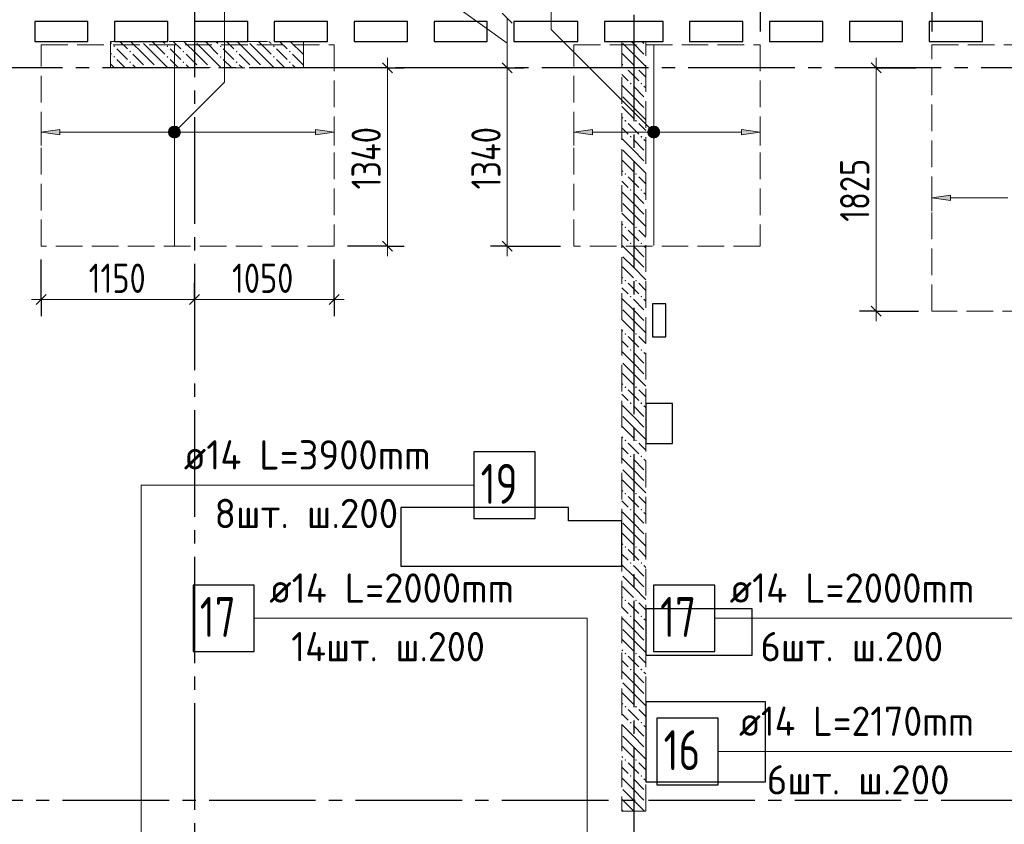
# Model space of a CAD drawing. Header units: millimetres. Extents: x 0 to 61017, y 0 to 42000.
# Tile 6 of 24: x 9188 to 16584, y 28621 to 34662. Entities that reach past the tile are written whole.
import ezdxf

# ---------------------------------------------------------------- set-up
doc = ezdxf.new("R2010")
doc.units = ezdxf.units.MM
doc.linetypes.add('______2', pattern=[270, 200, -70])
doc.linetypes.add('______5', pattern=[1100, 800, -100, 100, -100])
for name, color, linetype, lineweight in [('Standard', 7, 'Continuous', 25), ('ДОП Верх по У', 7, 'Continuous', 25), ('ЖБ Пилон', 180, 'Continuous', 25), ('Оси', 40, '______5', 18), ('Позиционная метка номер позиции', 7, 'Continuous', 13), ('Примечания', 7, 'Continuous', 25)]:
    doc.layers.add(name, color=color, linetype=linetype, lineweight=lineweight)
doc.layers.add('ЖБ Перекрытие верхний уровень', color=7, linetype='Continuous', lineweight=25, true_color=0xe0e0ff)
doc.layers.add('ЖБ Стена верхний уровень', color=7, linetype='Continuous', lineweight=25, true_color=0x006e00)
doc.styles.add('GOST 2.304-81', font='txt')
doc.styles.add('ISOCPEUR', font='txt')

msp = doc.modelspace()

# ---------------------------------------------------------------- hatches: boundary and pattern name
at = {"layer": 'ДОП Верх по У', "linetype": 'Continuous', "lineweight": 13, "transparency": 33554687}
for points in [[(9490, 33799), (9350, 33819), (9490, 33839)], [(13490, 33799), (13350, 33819), (13490, 33839)], [(16180, 33305), (16040, 33325), (16180, 33345)]]:
    msp.add_hatch(color=7, dxfattribs=at).paths.add_polyline_path(points, flags=16)
for points in [[(10317.7, 33800.3), (10317.7, 33837.8), (10312.5, 33819)], [(10317.7, 33837.8), (10331.2, 33786.7), (10331.2, 33851.3)], [(10317.7, 33837.8), (10317.7, 33800.3), (10331.2, 33786.7)], [(10331.2, 33851.3), (10350, 33781.5), (10350, 33856.5)], [(10331.2, 33851.3), (10331.2, 33786.7), (10350, 33781.5)], [(10350, 33856.5), (10350, 33781.5), (10368.7, 33786.7)], [(10350, 33856.5), (10368.7, 33786.7), (10368.7, 33851.3)], [(10368.7, 33851.3), (10368.7, 33786.7), (10382.2, 33800.3)], [(10368.7, 33851.3), (10382.2, 33800.3), (10382.2, 33837.8)], [(10382.2, 33837.8), (10382.2, 33800.3), (10387.5, 33819)], [(11410, 33799), (11550, 33819), (11410, 33839)], [(13917.7, 33800.3), (13917.7, 33837.8), (13912.5, 33819)], [(13917.7, 33837.8), (13931.2, 33786.7), (13931.2, 33851.3)], [(13917.7, 33837.8), (13917.7, 33800.3), (13931.2, 33786.7)], [(13931.2, 33851.3), (13950, 33781.5), (13950, 33856.5)], [(13931.2, 33851.3), (13931.2, 33786.7), (13950, 33781.5)], [(13950, 33856.5), (13950, 33781.5), (13968.7, 33786.7)], [(13950, 33856.5), (13968.7, 33786.7), (13968.7, 33851.3)], [(13968.7, 33851.3), (13968.7, 33786.7), (13982.2, 33800.3)], [(13968.7, 33851.3), (13982.2, 33800.3), (13982.2, 33837.8)], [(13982.2, 33837.8), (13982.2, 33800.3), (13987.5, 33819)], [(14610, 33799), (14750, 33819), (14610, 33839)]]:
    msp.add_hatch(color=7, dxfattribs=at).paths.add_polyline_path(points)
at = {"layer": 'ЖБ Пилон', "linetype": 'Continuous', "lineweight": 18, "transparency": 33554687}
for points in [[(9890.5, 34463.1), (9897, 34469.6), (9903.4, 34463.1), (9897, 34456.6)], [(10100.3, 34500), (10097, 34496.6), (10093.6, 34500)], [(10290.5, 34463.1), (10297, 34469.6), (10303.4, 34463.1), (10297, 34456.6)], [(10500.3, 34500), (10497, 34496.6), (10493.6, 34500)], [(10690.5, 34463.1), (10697, 34469.6), (10703.4, 34463.1), (10697, 34456.6)], [(10900.3, 34500), (10897, 34496.6), (10893.6, 34500)], [(11090.5, 34463.1), (11097, 34469.6), (11103.4, 34463.1), (11097, 34456.6)], [(11300.3, 34500), (11297, 34496.6), (11293.6, 34500)], [(10010.5, 34423.1), (10016.9, 34429.6), (10023.4, 34423.1), (10016.9, 34416.6)], [(10410.5, 34423.1), (10416.9, 34429.6), (10423.4, 34423.1), (10416.9, 34416.6)], [(10810.5, 34423.1), (10816.9, 34429.6), (10823.4, 34423.1), (10816.9, 34416.6)], [(11210.5, 34423.1), (11216.9, 34429.6), (11223.4, 34423.1), (11216.9, 34416.6)], [(9890.5, 34383.1), (9897, 34389.6), (9903.4, 34383.1), (9897, 34376.6)], [(10010.5, 34343.1), (10016.9, 34349.6), (10023.4, 34343.1), (10016.9, 34336.6)], [(10290.5, 34383.1), (10297, 34389.6), (10303.4, 34383.1), (10297, 34376.6)], [(10410.5, 34343.1), (10416.9, 34349.6), (10423.4, 34343.1), (10416.9, 34336.6)], [(10690.5, 34383.1), (10697, 34389.6), (10703.4, 34383.1), (10697, 34376.6)], [(10810.5, 34343.1), (10816.9, 34349.6), (10823.4, 34343.1), (10816.9, 34336.6)], [(11090.5, 34383.1), (11097, 34389.6), (11103.4, 34383.1), (11097, 34376.6)], [(11210.5, 34343.1), (11216.9, 34349.6), (11223.4, 34343.1), (11216.9, 34336.6)], [(10130.5, 34303.1), (10137, 34309.6), (10143.5, 34303.1), (10140.3, 34300), (10133.6, 34300)], [(10210.5, 34303.1), (10216.9, 34309.6), (10223.4, 34303.1), (10220.3, 34300), (10213.6, 34300)], [(10530.5, 34303.1), (10537, 34309.6), (10543.5, 34303.1), (10540.3, 34300), (10533.6, 34300)], [(10610.5, 34303.1), (10616.9, 34309.6), (10623.4, 34303.1), (10620.3, 34300), (10613.6, 34300)], [(10930.5, 34303.1), (10937, 34309.6), (10943.5, 34303.1), (10940.3, 34300), (10933.6, 34300)], [(11010.5, 34303.1), (11016.9, 34309.6), (11023.4, 34303.1), (11020.3, 34300), (11013.6, 34300)]]:
    msp.add_hatch(color=7, dxfattribs=at).paths.add_polyline_path(points, flags=16)
at = {"layer": 'ЖБ Стена верхний уровень', "linetype": 'Continuous', "lineweight": 18, "transparency": 33554687}
for points in [[(13730.5, 34303.1), (13737, 34309.6), (13743.5, 34303.1), (13737, 34296.6)], [(13810.5, 34303.1), (13816.9, 34309.6), (13823.4, 34303.1), (13816.9, 34296.6)], [(13770.5, 34183.1), (13777, 34189.6), (13783.5, 34183.1), (13777, 34176.6)], [(13850.5, 34183.1), (13857, 34189.6), (13863.5, 34183.1), (13857, 34176.6)], [(13730.5, 33903.1), (13737, 33909.6), (13743.5, 33903.1), (13737, 33896.6)], [(13810.5, 33903.1), (13816.9, 33909.6), (13823.4, 33903.1), (13816.9, 33896.6)], [(13770.5, 33783.1), (13777, 33789.6), (13783.5, 33783.1), (13777, 33776.6)], [(13850.5, 33783.1), (13857, 33789.6), (13863.5, 33783.1), (13857, 33776.6)], [(13730.5, 33503.1), (13737, 33509.6), (13743.5, 33503.1), (13737, 33496.6)], [(13810.5, 33503.1), (13816.9, 33509.6), (13823.4, 33503.1), (13816.9, 33496.6)], [(13770.5, 33383.1), (13777, 33389.6), (13783.5, 33383.1), (13777, 33376.6)], [(13850.5, 33383.1), (13857, 33389.6), (13863.5, 33383.1), (13857, 33376.6)], [(13730.5, 33103.1), (13737, 33109.6), (13743.5, 33103.1), (13737, 33096.6)], [(13810.5, 33103.1), (13816.9, 33109.6), (13823.4, 33103.1), (13816.9, 33096.6)], [(13770.5, 32983.1), (13777, 32989.6), (13783.5, 32983.1), (13777, 32976.6)], [(13850.5, 32983.1), (13857, 32989.6), (13863.5, 32983.1), (13857, 32976.6)], [(13730.5, 32703.1), (13737, 32709.6), (13743.5, 32703.1), (13737, 32696.6)], [(13810.5, 32703.1), (13816.9, 32709.6), (13823.4, 32703.1), (13816.9, 32696.6)], [(13770.5, 32583.1), (13777, 32589.6), (13783.5, 32583.1), (13777, 32576.6)], [(13850.5, 32583.1), (13857, 32589.6), (13863.5, 32583.1), (13857, 32576.6)], [(13730.5, 32303.1), (13737, 32309.6), (13743.5, 32303.1), (13737, 32296.6)], [(13810.5, 32303.1), (13816.9, 32309.6), (13823.4, 32303.1), (13816.9, 32296.6)], [(13770.5, 32183.1), (13777, 32189.6), (13783.5, 32183.1), (13777, 32176.6)], [(13850.5, 32183.1), (13857, 32189.6), (13863.5, 32183.1), (13857, 32176.6)], [(13730.5, 31903.1), (13737, 31909.6), (13743.5, 31903.1), (13737, 31896.6)], [(13810.5, 31903.1), (13816.9, 31909.6), (13823.4, 31903.1), (13816.9, 31896.6)], [(13770.5, 31783.1), (13777, 31789.6), (13783.5, 31783.1), (13777, 31776.6)], [(13850.5, 31783.1), (13857, 31789.6), (13863.5, 31783.1), (13857, 31776.6)], [(13730.5, 31503.1), (13737, 31509.6), (13743.5, 31503.1), (13737, 31496.6)], [(13810.5, 31503.1), (13816.9, 31509.6), (13823.4, 31503.1), (13816.9, 31496.6)], [(13770.5, 31383.1), (13777, 31389.6), (13783.5, 31383.1), (13777, 31376.6)], [(13850.5, 31383.1), (13857, 31389.6), (13863.5, 31383.1), (13857, 31376.6)], [(13730.5, 31103.1), (13737, 31109.6), (13743.5, 31103.1), (13737, 31096.6)], [(13810.5, 31103.1), (13816.9, 31109.6), (13823.4, 31103.1), (13816.9, 31096.6)], [(13770.5, 30983.1), (13777, 30989.6), (13783.5, 30983.1), (13777, 30976.6)], [(13850.5, 30983.1), (13857, 30989.6), (13863.5, 30983.1), (13857, 30976.6)], [(13730.5, 30703.1), (13737, 30709.6), (13743.5, 30703.1), (13737, 30696.6)], [(13810.5, 30703.1), (13816.9, 30709.6), (13823.4, 30703.1), (13816.9, 30696.6)], [(13770.5, 30583.1), (13777, 30589.6), (13783.5, 30583.1), (13777, 30576.6)], [(13850.5, 30583.1), (13857, 30589.6), (13863.5, 30583.1), (13857, 30576.6)], [(13730.5, 30303.1), (13737, 30309.6), (13743.5, 30303.1), (13737, 30296.6)], [(13810.5, 30303.1), (13816.9, 30309.6), (13823.4, 30303.1), (13816.9, 30296.6)], [(13770.5, 30183.1), (13777, 30189.6), (13783.5, 30183.1), (13777, 30176.6)], [(13850.5, 30183.1), (13857, 30189.6), (13863.5, 30183.1), (13857, 30176.6)], [(13730.5, 29903.1), (13737, 29909.6), (13743.5, 29903.1), (13737, 29896.6)], [(13810.5, 29903.1), (13816.9, 29909.6), (13823.4, 29903.1), (13816.9, 29896.6)], [(13770.5, 29783.1), (13777, 29789.6), (13783.5, 29783.1), (13777, 29776.6)], [(13850.5, 29783.1), (13857, 29789.6), (13863.5, 29783.1), (13857, 29776.6)], [(13730.5, 29503.1), (13737, 29509.6), (13743.5, 29503.1), (13737, 29496.6)], [(13810.5, 29503.1), (13816.9, 29509.6), (13823.4, 29503.1), (13816.9, 29496.6)], [(13770.5, 29383.1), (13777, 29389.6), (13783.5, 29383.1), (13777, 29376.6)], [(13850.5, 29383.1), (13857, 29389.6), (13863.5, 29383.1), (13857, 29376.6)], [(13730.5, 29103.1), (13737, 29109.6), (13743.5, 29103.1), (13737, 29096.6)], [(13810.5, 29103.1), (13816.9, 29109.6), (13823.4, 29103.1), (13816.9, 29096.6)], [(13770.5, 28983.1), (13777, 28989.6), (13783.5, 28983.1), (13777, 28976.6)], [(13850.5, 28983.1), (13857, 28989.6), (13863.5, 28983.1), (13857, 28976.6)]]:
    msp.add_hatch(color=7, dxfattribs=at).paths.add_polyline_path(points, flags=16)
at = {"layer": 'Позиционная метка номер позиции', "linetype": 'Continuous', "lineweight": 13, "transparency": 33554687}
for points in [[(10306.7, 33830.5), (10381.8, 33787.2), (10318.2, 33850.8)], [(10306.7, 33807.5), (10361.5, 33775.7), (10306.7, 33830.5)], [(10306.7, 33830.5), (10361.5, 33775.7), (10381.8, 33787.2)], [(10338.5, 33775.7), (10306.7, 33807.5), (10318.2, 33787.2)], [(10306.7, 33807.5), (10338.5, 33775.7), (10361.5, 33775.7)], [(10318.2, 33850.8), (10393.3, 33807.5), (10338.5, 33862.3)], [(10318.2, 33850.8), (10381.8, 33787.2), (10393.3, 33807.5)], [(10338.5, 33862.3), (10393.3, 33807.5), (10393.3, 33830.5)], [(10338.5, 33862.3), (10393.3, 33830.5), (10361.5, 33862.3)], [(10361.5, 33862.3), (10393.3, 33830.5), (10381.8, 33850.8)], [(13918.2, 33787.2), (13961.4, 33862.3), (13906.7, 33807.5)], [(13906.7, 33807.5), (13961.4, 33862.3), (13938.5, 33862.3)], [(13906.7, 33807.5), (13938.5, 33862.3), (13906.7, 33830.5)], [(13906.7, 33830.5), (13938.5, 33862.3), (13918.2, 33850.8)], [(13918.2, 33787.2), (13981.8, 33850.8), (13961.4, 33862.3)], [(13938.5, 33775.7), (13981.8, 33850.8), (13918.2, 33787.2)], [(13938.5, 33775.7), (13993.3, 33830.5), (13981.8, 33850.8)], [(13961.4, 33775.7), (13993.3, 33830.5), (13938.5, 33775.7)], [(13961.4, 33775.7), (13993.3, 33807.5), (13993.3, 33830.5)], [(13993.3, 33807.5), (13961.4, 33775.7), (13981.8, 33787.2)]]:
    msp.add_hatch(color=7, dxfattribs=at).paths.add_polyline_path(points)

# ---------------------------------------------------------------- linework, layer by layer
at = {"layer": 'Standard', "color": 251, "linetype": 'Continuous', "lineweight": -3, "true_color": 0x656565, "transparency": 33554687}
for p, q in [((14750, 36650), (14750, 34575)), ((11950, 34300), (11650, 34300)), ((11950, 34300), (11825, 34300)), ((11950, 34300), (12075, 34300)), ((12850, 34300), (12725, 34300)), ((12850, 34300), (12975, 34300)), ((12850, 34300), (12850, 34300)), ((15620, 34300), (15495, 34300)), ((15620, 34300), (15745, 34300)), ((15620, 34300), (15920, 34300)), ((11950, 32961), (11650, 32961)), ((11950, 32961), (11825, 32961)), ((11950, 32961), (12075, 32961)), ((12850, 32961), (12725, 32961)), ((12850, 32961), (12975, 32961)), ((12850, 32961), (13250, 32961)), ((9350, 32561), (9350, 32861)), ((11550, 32561), (11550, 32861)), ((9350, 32561), (9350, 32686)), ((10500, 32561), (10500, 32686)), ((11550, 32561), (11550, 32686)), ((9350, 32561), (9350, 32436)), ((10500, 32561), (10500, 32436)), ((10500, 32561), (10500, 32561)), ((11550, 32561), (11550, 32436)), ((15620, 32475), (15495, 32475)), ((15620, 32475), (15745, 32475)), ((15620, 32475), (15940, 32475))]:
    msp.add_line(p, q, dxfattribs=at)
at = {"layer": 'Standard', "color": 7, "linetype": 'Continuous', "lineweight": 13, "transparency": 33554687}
for p, q in [((12850, 34487.5), (12462.2, 34763.9)), ((12850, 34675), (12850, 34300)), ((11950, 34300), (11950, 34375)), ((15620, 34300), (15620, 34375)), ((12850, 34300), (12850, 32961)), ((11950, 32961), (11950, 32886)), ((12850, 32961), (12850, 32886)), ((9350, 32561), (9275, 32561)), ((9350, 32561), (10500, 32561)), ((10500, 32561), (11550, 32561)), ((11550, 32561), (11625, 32561)), ((15620, 32475), (15620, 32400))]:
    msp.add_line(p, q, dxfattribs=at)
at = {"layer": 'Standard', "color": 7, "linetype": 'Continuous', "lineweight": 25, "transparency": 33554687}
for p, q in [((12812.5, 34712.5), (12887.5, 34637.5)), ((9300, 34650), (9300, 34500)), ((9700, 34650), (9300, 34650)), ((9700, 34500), (9700, 34650)), ((9900, 34650), (9900, 34500)), ((10300, 34650), (9900, 34650)), ((10300, 34500), (10300, 34650)), ((10500, 34650), (10500, 34500)), ((10900, 34650), (10500, 34650)), ((10900, 34500), (10900, 34650)), ((11100, 34650), (11100, 34500)), ((11500, 34650), (11100, 34650)), ((11500, 34500), (11500, 34650)), ((11700, 34650), (11700, 34500)), ((12100, 34650), (11700, 34650)), ((12100, 34500), (12100, 34650)), ((12300, 34650), (12300, 34500)), ((12700, 34650), (12300, 34650)), ((12700, 34500), (12700, 34650)), ((12900, 34650), (12900, 34500)), ((13380, 34650), (12900, 34650)), ((13380, 34500), (13380, 34650)), ((13580, 34650), (13580, 34500)), ((14020, 34650), (13580, 34650)), ((14020, 34500), (14020, 34650)), ((14220, 34650), (14220, 34500)), ((14620, 34650), (14220, 34650)), ((14620, 34500), (14620, 34650)), ((14820, 34650), (14820, 34500)), ((15220, 34650), (14820, 34650)), ((15220, 34500), (15220, 34650)), ((15420, 34650), (15420, 34500)), ((15820, 34650), (15420, 34650)), ((15820, 34500), (15820, 34650)), ((16020, 34650), (16020, 34500)), ((16420, 34650), (16020, 34650)), ((16420, 34500), (16420, 34650)), ((9300, 34500), (9700, 34500)), ((9900, 34500), (10300, 34500)), ((10500, 34500), (10900, 34500)), ((11100, 34500), (11500, 34500)), ((11700, 34500), (12100, 34500)), ((12300, 34500), (12700, 34500)), ((12900, 34500), (13380, 34500)), ((13580, 34500), (14020, 34500)), ((14220, 34500), (14620, 34500)), ((14820, 34500), (15220, 34500)), ((15420, 34500), (15820, 34500)), ((16020, 34500), (16420, 34500)), ((11912.5, 34337.5), (11987.5, 34262.5)), ((12812.5, 34337.5), (12887.5, 34262.5)), ((15582.5, 34337.5), (15657.5, 34262.5)), ((11912.5, 32998.5), (11987.5, 32923.5)), ((12812.5, 32998.5), (12887.5, 32923.5)), ((9312.5, 32523.5), (9387.5, 32598.5)), ((10462.5, 32523.5), (10537.5, 32598.5)), ((11512.5, 32523.5), (11587.5, 32598.5)), ((13940, 32530), (13940, 32280)), ((14040, 32530), (13940, 32530)), ((14040, 32280), (14040, 32530)), ((15582.5, 32512.5), (15657.5, 32437.5)), ((13940, 32280), (14040, 32280)), ((13890, 31780), (13890, 31480)), ((14090, 31780), (13890, 31780)), ((14090, 31480), (14090, 31780)), ((13890, 31480), (14090, 31480)), ((12050, 31000), (12050, 30560)), ((13310, 31000), (12050, 31000)), ((13310, 30900), (13310, 31000)), ((13710, 30900), (13310, 30900)), ((13710, 30560), (13710, 30900)), ((12050, 30560), (13710, 30560)), ((13890, 30240), (13890, 29890)), ((14690, 30240), (13890, 30240)), ((14690, 29890), (14690, 30240)), ((13890, 29890), (14690, 29890)), ((13890, 29540), (13890, 28940)), ((14790, 29540), (13890, 29540)), ((14790, 28940), (14790, 29540)), ((13890, 28940), (14790, 28940))]:
    msp.add_line(p, q, dxfattribs=at)
at = {"layer": 'Standard', "color": 251, "linetype": 'Continuous', "lineweight": -3, "true_color": 0x656565, "transparency": 33554687}
msp.add_lwpolyline([(16040, 36650), (16040, 36413.2), (16040, 36413.2), (16040, 34575)], dxfattribs=at)
at = {"layer": 'Standard', "color": 7, "linetype": 'Continuous', "lineweight": 13, "transparency": 33554687}
for points in [[(11950, 34300), (11950, 33285.3), (11950, 33285.3), (11950, 32961)], [(15620, 34300), (15620, 33043.2), (15620, 33043.2), (15620, 32475)]]:
    msp.add_lwpolyline(points, dxfattribs=at)
at = {"layer": 'ДОП Верх по У', "color": 7, "linetype": 'Continuous', "lineweight": 18, "transparency": 33554687}
for p, q in [((10350, 32968), (10350, 34468)), ((13950, 32968), (13950, 34468))]:
    msp.add_line(p, q, dxfattribs=at)
at = {"layer": 'ДОП Верх по У', "color": 251, "linetype": 'Continuous', "lineweight": 13, "true_color": 0x494949, "transparency": 33554687}
for p, q in [((9350, 33819), (9350, 33919)), ((11550, 33819), (11550, 33919)), ((13350, 33819), (13350, 33919)), ((14750, 33819), (14750, 33919)), ((9350, 33819), (9490, 33839)), ((9490, 33799), (9350, 33819)), ((9350, 33819), (9350, 33719)), ((9350, 33819), (9350, 33819)), ((9490, 33839), (9490, 33799)), ((9490, 33819), (10320, 33819)), ((10350, 33856.5), (10350, 33856.5)), ((10380, 33819), (11410, 33819)), ((11550, 33819), (11410, 33839)), ((11410, 33839), (11410, 33799)), ((11410, 33799), (11550, 33819)), ((11550, 33819), (11550, 33719)), ((11550, 33819), (11550, 33819)), ((13350, 33819), (13490, 33839)), ((13490, 33799), (13350, 33819)), ((13350, 33819), (13350, 33719)), ((13350, 33819), (13350, 33819)), ((13490, 33839), (13490, 33799)), ((13490, 33819), (13920, 33819)), ((13950, 33856.5), (13950, 33856.5)), ((13980, 33819), (14610, 33819)), ((14750, 33819), (14610, 33839)), ((14610, 33839), (14610, 33799)), ((14610, 33799), (14750, 33819)), ((14750, 33819), (14750, 33719)), ((14750, 33819), (14750, 33819)), ((10350, 33781.5), (10350, 33781.5)), ((13950, 33781.5), (13950, 33781.5)), ((16040, 33325), (16040, 33425)), ((16040, 33325), (16180, 33345)), ((16180, 33305), (16040, 33325)), ((16040, 33325), (16040, 33225)), ((16040, 33325), (16040, 33325)), ((16180, 33345), (16180, 33305)), ((16180, 33325), (16610, 33325))]:
    msp.add_line(p, q, dxfattribs=at)
at = {"layer": 'ДОП Верх по У', "color": 7, "linetype": 'Continuous', "lineweight": 13, "transparency": 33554687}
for p, q in [((10400, 31167.5), (12508, 31167.5)), ((11042, 30167.5), (13150, 30167.5)), ((14500, 30167.5), (16608, 30167.5)), ((14570.1, 29167.5), (16634.1, 29167.5))]:
    msp.add_line(p, q, dxfattribs=at)
at = {"layer": 'ДОП Верх по У', "color": 7, "linetype": 'Continuous', "lineweight": 25, "transparency": 33554687}
for points in [[(12600, 30917.5), (13060, 30917.5), (13060, 31417.5), (12600, 31417.5), (12600, 30917.5)], [(10490, 29917.5), (10950, 29917.5), (10950, 30417.5), (10490, 30417.5), (10490, 29917.5)], [(13948, 29917.5), (14408, 29917.5), (14408, 30417.5), (13948, 30417.5), (13948, 29917.5)], [(13974.1, 28917.5), (14434.1, 28917.5), (14434.1, 29417.5), (13974.1, 29417.5), (13974.1, 28917.5)]]:
    msp.add_lwpolyline(points, dxfattribs=at)
at = {"layer": 'ДОП Верх по У', "color": 251, "linetype": 'Continuous', "lineweight": 13, "true_color": 0x494949, "transparency": 33554687}
for centre in [(10350, 33819), (13950, 33819)]:
    msp.add_circle(centre, 37.5, dxfattribs=at)
at = {"layer": 'ЖБ Перекрытие верхний уровень', "color": 7, "linetype": 'Continuous', "lineweight": 18, "transparency": 33554687}
for p, q in [((9300, 34650), (9700, 34650)), ((9300, 34500), (9300, 34650)), ((9700, 34650), (9700, 34500)), ((9900, 34500), (9900, 34650)), ((9900, 34650), (10300, 34650)), ((10300, 34650), (10300, 34500)), ((10500, 34650), (10900, 34650)), ((10500, 34500), (10500, 34650)), ((10900, 34650), (10900, 34500)), ((11100, 34500), (11100, 34650)), ((11100, 34650), (11500, 34650)), ((11500, 34650), (11500, 34500)), ((11700, 34650), (12100, 34650)), ((11700, 34500), (11700, 34650)), ((12100, 34650), (12100, 34500)), ((12300, 34500), (12300, 34650)), ((12300, 34650), (12700, 34650)), ((12700, 34650), (12700, 34500)), ((12900, 34650), (13380, 34650)), ((12900, 34500), (12900, 34650)), ((13380, 34650), (13380, 34500)), ((13580, 34500), (13580, 34650)), ((13580, 34650), (14020, 34650)), ((14020, 34650), (14020, 34500)), ((14220, 34650), (14620, 34650)), ((14220, 34500), (14220, 34650)), ((14620, 34650), (14620, 34500)), ((14820, 34500), (14820, 34650)), ((14820, 34650), (15220, 34650)), ((15220, 34650), (15220, 34500)), ((15420, 34650), (15820, 34650)), ((15420, 34500), (15420, 34650)), ((15820, 34650), (15820, 34500)), ((16020, 34500), (16020, 34650)), ((16020, 34650), (16420, 34650)), ((16420, 34650), (16420, 34500)), ((9700, 34500), (9300, 34500)), ((10300, 34500), (9900, 34500)), ((10900, 34500), (10500, 34500)), ((11500, 34500), (11100, 34500)), ((12100, 34500), (11700, 34500)), ((12700, 34500), (12300, 34500)), ((13380, 34500), (12900, 34500)), ((13710, 34500), (13580, 34500)), ((14020, 34500), (13710, 34500)), ((14620, 34500), (14220, 34500)), ((15220, 34500), (14820, 34500)), ((15820, 34500), (15420, 34500)), ((16420, 34500), (16020, 34500)), ((14040, 32530), (13940, 32530)), ((13940, 32530), (13940, 32280)), ((14040, 32280), (14040, 32530)), ((13940, 32280), (14040, 32280)), ((14090, 31780), (13890, 31780)), ((13890, 31780), (13890, 31480)), ((14090, 31480), (14090, 31780)), ((13890, 31480), (14090, 31480)), ((13310, 31000), (12050, 31000)), ((12050, 31000), (12050, 30560)), ((13310, 30900), (13310, 31000)), ((13710, 30900), (13310, 30900)), ((13710, 30560), (13710, 30900)), ((12050, 30560), (13310, 30560)), ((13310, 30560), (13710, 30560)), ((14690, 30240), (13890, 30240)), ((13890, 30240), (13890, 29890)), ((14690, 29890), (14690, 30240)), ((13890, 29890), (14690, 29890)), ((14790, 29540), (13890, 29540)), ((13890, 29540), (13890, 28940)), ((14790, 28940), (14790, 29540)), ((13890, 28940), (14790, 28940))]:
    msp.add_line(p, q, dxfattribs=at)
at = {"layer": 'ЖБ Пилон', "color": 253, "linetype": '______2', "lineweight": 13, "true_color": 0xa0a0a0, "transparency": 33554687}
for p, q in [((11319.8, 34500), (9869.8, 34500)), ((9869.8, 34500), (9869.8, 34300)), ((11319.8, 34300), (11319.8, 34500)), ((9869.8, 34300), (11319.8, 34300))]:
    msp.add_line(p, q, dxfattribs=at)
at = {"layer": 'ЖБ Пилон', "color": 9, "linetype": 'Continuous', "lineweight": 18, "true_color": 0xc7c7c7, "transparency": 33554687}
for p, q in [((9869.8, 34490.3), (9877, 34483.1)), ((9940.1, 34500), (9997, 34443.1)), ((10116.9, 34403.1), (10020.1, 34500)), ((10116.9, 34483.1), (10197, 34403.1)), ((10197, 34483.1), (10180.1, 34500)), ((10197, 34483.1), (10277, 34403.1)), ((10260.1, 34500), (10277, 34483.1)), ((10340.1, 34500), (10397, 34443.1)), ((10516.9, 34403.1), (10420.1, 34500)), ((10516.9, 34483.1), (10597, 34403.1)), ((10597, 34483.1), (10580.1, 34500)), ((10597, 34483.1), (10677, 34403.1)), ((10660.1, 34500), (10677, 34483.1)), ((10740.1, 34500), (10797, 34443.1)), ((10916.9, 34403.1), (10820.1, 34500)), ((10916.9, 34483.1), (10997, 34403.1)), ((10997, 34483.1), (10980.1, 34500)), ((10997, 34483.1), (11077, 34403.1)), ((11060.1, 34500), (11077, 34483.1)), ((11140.1, 34500), (11197, 34443.1)), ((11316.9, 34403.1), (11220.1, 34500)), ((11316.9, 34483.1), (11319.8, 34480.3)), ((9869.8, 34410.3), (9877, 34403.1)), ((9957, 34403.1), (9916.9, 34443.1)), ((9997, 34363.1), (9957, 34403.1)), ((10037, 34403.1), (10116.9, 34323.1)), ((10116.9, 34403.1), (10197, 34323.1)), ((10197, 34403.1), (10300.1, 34300)), ((10357, 34403.1), (10316.9, 34443.1)), ((10397, 34363.1), (10357, 34403.1)), ((10437, 34403.1), (10516.9, 34323.1)), ((10516.9, 34403.1), (10597, 34323.1)), ((10597, 34403.1), (10700.1, 34300)), ((10757, 34403.1), (10716.9, 34443.1)), ((10797, 34363.1), (10757, 34403.1)), ((10837, 34403.1), (10916.9, 34323.1)), ((10916.9, 34403.1), (10997, 34323.1)), ((10997, 34403.1), (11100.1, 34300)), ((11157, 34403.1), (11116.9, 34443.1)), ((11197, 34363.1), (11157, 34403.1)), ((11237, 34403.1), (11316.9, 34323.1)), ((11316.9, 34403.1), (11319.8, 34400.3)), ((9869.8, 34330.3), (9900.1, 34300)), ((9916.9, 34363.1), (9980.1, 34300)), ((10037, 34323.1), (10060.1, 34300)), ((10316.9, 34363.1), (10380.1, 34300)), ((10437, 34323.1), (10460.1, 34300)), ((10716.9, 34363.1), (10780.1, 34300)), ((10837, 34323.1), (10860.1, 34300)), ((11116.9, 34363.1), (11180.1, 34300)), ((11237, 34323.1), (11260.1, 34300))]:
    msp.add_line(p, q, dxfattribs=at)
at = {"layer": 'ЖБ Стена верхний уровень', "color": 251, "linetype": '______2', "lineweight": 13, "true_color": 0x656565, "transparency": 33554687}
for p, q in [((13710, 34500), (13710, 28720)), ((13890, 34500), (13710, 34500)), ((13890, 28720), (13890, 34500)), ((13710, 28720), (13890, 28720))]:
    msp.add_line(p, q, dxfattribs=at)
at = {"layer": 'ЖБ Стена верхний уровень', "color": 9, "linetype": 'Continuous', "lineweight": 18, "true_color": 0xc7c7c7, "transparency": 33554687}
for p, q in [((13716.9, 34483.1), (13797, 34403.1)), ((13797, 34483.1), (13780.1, 34500)), ((13797, 34483.1), (13877, 34403.1)), ((13860.1, 34500), (13877, 34483.1)), ((13716.9, 34403.1), (13710, 34410.1)), ((13716.9, 34403.1), (13797, 34323.1)), ((13797, 34403.1), (13890, 34310.1)), ((13710, 34330.1), (13716.9, 34323.1)), ((13710, 34250.1), (13757, 34203.1)), ((13797, 34243.1), (13757, 34283.1)), ((13837, 34283.1), (13890, 34230.1)), ((13797, 34083.1), (13710, 34170.1)), ((13837, 34203.1), (13797, 34243.1)), ((13797, 34163.1), (13877, 34083.1)), ((13877, 34163.1), (13890, 34150.1)), ((13716.9, 34083.1), (13797, 34003.1)), ((13797, 34083.1), (13877, 34003.1)), ((13716.9, 34003.1), (13710, 34010.1)), ((13716.9, 34003.1), (13797, 33923.1)), ((13797, 34003.1), (13890, 33910.1)), ((13710, 33930.1), (13716.9, 33923.1)), ((13797, 33843.1), (13757, 33883.1)), ((13837, 33883.1), (13890, 33830.1)), ((13710, 33850.1), (13757, 33803.1)), ((13837, 33803.1), (13797, 33843.1)), ((13797, 33683.1), (13710, 33770.1)), ((13797, 33763.1), (13877, 33683.1)), ((13877, 33763.1), (13890, 33750.1)), ((13716.9, 33683.1), (13797, 33603.1)), ((13797, 33683.1), (13877, 33603.1)), ((13716.9, 33603.1), (13710, 33610.1)), ((13716.9, 33603.1), (13797, 33523.1)), ((13797, 33603.1), (13890, 33510.1)), ((13710, 33530.1), (13716.9, 33523.1)), ((13710, 33450.1), (13757, 33403.1)), ((13797, 33443.1), (13757, 33483.1)), ((13837, 33403.1), (13797, 33443.1)), ((13837, 33483.1), (13890, 33430.1)), ((13797, 33283.1), (13710, 33370.1)), ((13797, 33363.1), (13877, 33283.1)), ((13877, 33363.1), (13890, 33350.1)), ((13716.9, 33283.1), (13797, 33203.1)), ((13797, 33283.1), (13877, 33203.1)), ((13716.9, 33203.1), (13710, 33210.1)), ((13716.9, 33203.1), (13797, 33123.1)), ((13797, 33203.1), (13890, 33110.1)), ((13710, 33130.1), (13716.9, 33123.1)), ((13797, 33043.1), (13757, 33083.1)), ((13837, 33083.1), (13890, 33030.1)), ((13710, 33050.1), (13757, 33003.1)), ((13837, 33003.1), (13797, 33043.1)), ((13797, 32883.1), (13710, 32970.1)), ((13797, 32963.1), (13877, 32883.1)), ((13877, 32963.1), (13890, 32950.1)), ((13716.9, 32883.1), (13797, 32803.1)), ((13797, 32883.1), (13877, 32803.1)), ((13716.9, 32803.1), (13710, 32810.1)), ((13716.9, 32803.1), (13797, 32723.1)), ((13797, 32803.1), (13890, 32710.1)), ((13710, 32730.1), (13716.9, 32723.1)), ((13710, 32650.1), (13757, 32603.1)), ((13797, 32643.1), (13757, 32683.1)), ((13837, 32603.1), (13797, 32643.1)), ((13837, 32683.1), (13890, 32630.1)), ((13797, 32483.1), (13710, 32570.1)), ((13797, 32563.1), (13877, 32483.1)), ((13877, 32563.1), (13890, 32550.1)), ((13716.9, 32483.1), (13797, 32403.1)), ((13797, 32483.1), (13877, 32403.1)), ((13716.9, 32403.1), (13710, 32410.1)), ((13716.9, 32403.1), (13797, 32323.1)), ((13797, 32403.1), (13890, 32310.1)), ((13710, 32330.1), (13716.9, 32323.1)), ((13710, 32250.1), (13757, 32203.1)), ((13797, 32243.1), (13757, 32283.1)), ((13837, 32283.1), (13890, 32230.1)), ((13837, 32203.1), (13797, 32243.1)), ((13797, 32083.1), (13710, 32170.1)), ((13797, 32163.1), (13877, 32083.1)), ((13877, 32163.1), (13890, 32150.1)), ((13716.9, 32083.1), (13797, 32003.1)), ((13797, 32083.1), (13877, 32003.1)), ((13716.9, 32003.1), (13710, 32010.1)), ((13716.9, 32003.1), (13797, 31923.1)), ((13797, 32003.1), (13890, 31910.1)), ((13710, 31930.1), (13716.9, 31923.1)), ((13797, 31843.1), (13757, 31883.1)), ((13837, 31883.1), (13890, 31830.1)), ((13710, 31850.1), (13757, 31803.1)), ((13837, 31803.1), (13797, 31843.1)), ((13797, 31683.1), (13710, 31770.1)), ((13797, 31763.1), (13877, 31683.1)), ((13877, 31763.1), (13890, 31750.1)), ((13716.9, 31683.1), (13797, 31603.1)), ((13797, 31683.1), (13877, 31603.1)), ((13716.9, 31603.1), (13710, 31610.1)), ((13716.9, 31603.1), (13797, 31523.1)), ((13797, 31603.1), (13890, 31510.1)), ((13710, 31530.1), (13716.9, 31523.1)), ((13710, 31450.1), (13757, 31403.1)), ((13797, 31443.1), (13757, 31483.1)), ((13837, 31403.1), (13797, 31443.1)), ((13837, 31483.1), (13890, 31430.1)), ((13797, 31283.1), (13710, 31370.1)), ((13797, 31363.1), (13877, 31283.1)), ((13877, 31363.1), (13890, 31350.1)), ((13716.9, 31283.1), (13797, 31203.1)), ((13797, 31283.1), (13877, 31203.1)), ((13716.9, 31203.1), (13710, 31210.1)), ((13716.9, 31203.1), (13797, 31123.1)), ((13797, 31203.1), (13890, 31110.1)), ((13710, 31130.1), (13716.9, 31123.1)), ((13797, 31043.1), (13757, 31083.1)), ((13837, 31083.1), (13890, 31030.1)), ((13710, 31050.1), (13757, 31003.1)), ((13837, 31003.1), (13797, 31043.1)), ((13797, 30883.1), (13710, 30970.1)), ((13797, 30963.1), (13877, 30883.1)), ((13877, 30963.1), (13890, 30950.1)), ((13716.9, 30883.1), (13797, 30803.1)), ((13797, 30883.1), (13877, 30803.1)), ((13716.9, 30803.1), (13710, 30810.1)), ((13716.9, 30803.1), (13797, 30723.1)), ((13797, 30803.1), (13890, 30710.1)), ((13710, 30730.1), (13716.9, 30723.1)), ((13710, 30650.1), (13757, 30603.1)), ((13797, 30643.1), (13757, 30683.1)), ((13837, 30603.1), (13797, 30643.1)), ((13837, 30683.1), (13890, 30630.1)), ((13797, 30483.1), (13710, 30570.1)), ((13797, 30563.1), (13877, 30483.1)), ((13877, 30563.1), (13890, 30550.1)), ((13716.9, 30483.1), (13797, 30403.1)), ((13797, 30483.1), (13877, 30403.1)), ((13716.9, 30403.1), (13710, 30410.1)), ((13716.9, 30403.1), (13797, 30323.1)), ((13797, 30403.1), (13890, 30310.1)), ((13710, 30330.1), (13716.9, 30323.1)), ((13710, 30250.1), (13757, 30203.1)), ((13797, 30243.1), (13757, 30283.1)), ((13837, 30283.1), (13890, 30230.1)), ((13837, 30203.1), (13797, 30243.1)), ((13797, 30083.1), (13710, 30170.1)), ((13797, 30163.1), (13877, 30083.1)), ((13877, 30163.1), (13890, 30150.1)), ((13716.9, 30083.1), (13797, 30003.1)), ((13797, 30083.1), (13877, 30003.1)), ((13716.9, 30003.1), (13710, 30010.1)), ((13716.9, 30003.1), (13797, 29923.1)), ((13797, 30003.1), (13890, 29910.1)), ((13710, 29930.1), (13716.9, 29923.1)), ((13797, 29843.1), (13757, 29883.1)), ((13837, 29883.1), (13890, 29830.1)), ((13710, 29850.1), (13757, 29803.1)), ((13837, 29803.1), (13797, 29843.1)), ((13797, 29683.1), (13710, 29770.1)), ((13797, 29763.1), (13877, 29683.1)), ((13877, 29763.1), (13890, 29750.1)), ((13716.9, 29683.1), (13797, 29603.1)), ((13797, 29683.1), (13877, 29603.1)), ((13716.9, 29603.1), (13710, 29610.1)), ((13716.9, 29603.1), (13797, 29523.1)), ((13797, 29603.1), (13890, 29510.1)), ((13710, 29530.1), (13716.9, 29523.1)), ((13710, 29450.1), (13757, 29403.1)), ((13797, 29443.1), (13757, 29483.1)), ((13837, 29403.1), (13797, 29443.1)), ((13837, 29483.1), (13890, 29430.1)), ((13797, 29283.1), (13710, 29370.1)), ((13797, 29363.1), (13877, 29283.1)), ((13877, 29363.1), (13890, 29350.1)), ((13716.9, 29283.1), (13797, 29203.1)), ((13797, 29283.1), (13877, 29203.1)), ((13716.9, 29203.1), (13710, 29210.1)), ((13716.9, 29203.1), (13797, 29123.1)), ((13797, 29203.1), (13890, 29110.1)), ((13710, 29130.1), (13716.9, 29123.1)), ((13797, 29043.1), (13757, 29083.1)), ((13837, 29083.1), (13890, 29030.1)), ((13710, 29050.1), (13757, 29003.1)), ((13837, 29003.1), (13797, 29043.1)), ((13797, 28883.1), (13710, 28970.1)), ((13797, 28963.1), (13877, 28883.1)), ((13877, 28963.1), (13890, 28950.1)), ((13716.9, 28883.1), (13797, 28803.1)), ((13797, 28883.1), (13877, 28803.1)), ((13716.9, 28803.1), (13710, 28810.1)), ((13716.9, 28803.1), (13797, 28723.1)), ((13797, 28803.1), (13880.1, 28720)), ((13710, 28730.1), (13716.9, 28723.1))]:
    msp.add_line(p, q, dxfattribs=at)
at = {"layer": 'Оси', "color": 8, "linetype": '______5', "lineweight": -3, "transparency": 33554687}
for p, q in [((13800, 38000), (13800, 15970)), ((10500, 35030), (10500, 15970)), ((50210, 34300), (3600, 34300)), ((50210, 34300), (3600, 34300)), ((49910, 28800), (3600, 28800))]:
    msp.add_line(p, q, dxfattribs=at)
at = {"layer": 'Позиционная метка номер позиции', "color": 7, "linetype": 'Continuous', "lineweight": 13, "transparency": 33554687}
for p, q in [((10318.2, 33850.8), (10318.2, 33850.8)), ((10381.8, 33850.8), (10381.8, 33850.8)), ((13918.2, 33850.8), (13918.2, 33850.8)), ((13981.8, 33850.8), (13981.8, 33850.8)), ((10318.2, 33787.2), (10318.2, 33787.2)), ((10381.8, 33787.2), (10381.8, 33787.2)), ((13918.2, 33787.2), (13918.2, 33787.2)), ((13981.8, 33787.2), (13981.8, 33787.2))]:
    msp.add_line(p, q, dxfattribs=at)
for points in [[(13950, 33819), (13179.2, 34589.7), (13179.2, 38150), (10679.2, 38150)], [(10350, 33819), (10724.8, 34193.8), (10724.8, 36525), (8224.8, 36525)], [(10600, 27496.8), (10100, 27996.8), (10100, 31167.5), (12600, 31167.5)], [(13950, 27496.8), (13450, 27996.8), (13450, 30167.5), (10950, 30167.5)], [(17820, 27496.8), (17438.2, 27878.7), (17438.2, 30167.5), (14408, 30167.5)], [(17620, 25150), (16934.1, 25835.9), (16934.1, 29167.5), (14434.1, 29167.5)]]:
    msp.add_lwpolyline(points, dxfattribs=at)
for centre in [(10350, 33819), (13950, 33819)]:
    msp.add_circle(centre, 45, dxfattribs=at)
at = {"layer": 'Примечания', "color": 7, "linetype": '______2', "lineweight": 18, "transparency": 33554687}
for p, q in [((9350, 34475), (11550, 34475)), ((9350, 32961), (9350, 34475)), ((11550, 34475), (11550, 32961)), ((13350, 34475), (14750, 34475)), ((13350, 32961), (13350, 34475)), ((14750, 34475), (14750, 32961)), ((16040, 34475), (17040, 34475)), ((16040, 32475), (16040, 34475)), ((11550, 32961), (9350, 32961)), ((14750, 32961), (13350, 32961)), ((17040, 32475), (16040, 32475))]:
    msp.add_line(p, q, dxfattribs=at)

# ---------------------------------------------------------------- texts
at = {"layer": 'Standard', "color": 7, "linetype": 'Continuous', "lineweight": 25, "transparency": 33554687, "char_height": 220, "attachment_point": 7, "rotation": 90, "style": 'GOST 2.304-81'}
for s, insert, width in [('1340', (11900, 33388.1), 610.171), ('1340', (12800, 33388.1), 610.171), ('1825', (15570, 33145.2), 610.159)]:
    msp.add_mtext(s, dxfattribs=dict(at, insert=insert, width=width))
at = {"layer": 'Standard', "color": 7, "linetype": 'Continuous', "lineweight": 25, "transparency": 33554687, "char_height": 220, "attachment_point": 7, "style": 'GOST 2.304-81'}
for s, insert, width in [('1150', (9706, 32611), 563.284), ('1050', (10782.6, 32611), 610.165)]:
    msp.add_mtext(s, dxfattribs=dict(at, insert=insert, width=width))
at = {"layer": 'ДОП Верх по У', "color": 7, "linetype": 'Continuous', "lineweight": 13, "transparency": 33554687, "attachment_point": 7, "style": 'ISOCPEUR'}
for s, insert, char_height, width in [('\\W0.96;ø14 L=3900mm ', (10420, 31284.8), 220, 2172.611), ('\\W0.75;19', (12650, 31027.5), 300, 472.281), ('\\W0.97;8шт. ш.200 ', (10651, 30844.8), 220, 1712.337), ('\\W0.96;ø14 L=2000mm ', (11062, 30284.8), 220, 2172.605), ('\\W0.96;ø14 L=2000mm ', (14520, 30284.8), 220, 2172.605), ('\\W0.75;17', (10540, 30027.5), 300, 472.272), ('\\W0.75;17', (13998, 30027.5), 300, 472.272), ('\\W0.95;14шт. ш.200 ', (11227, 29844.8), 220, 1842.013), ('\\W0.97;6шт. ш.200 ', (14751, 29844.8), 220, 1712.337), ('\\W0.94;ø14 L=2170mm ', (14590.1, 29284.8), 220, 2126.494), ('\\W0.75;16', (14024.1, 29027.5), 300, 472.289), ('\\W0.97;6шт. ш.200 ', (14799.1, 28844.8), 220, 1712.324)]:
    msp.add_mtext(s, dxfattribs=dict(at, insert=insert, char_height=char_height, width=width))

doc.saveas('drawing.dxf')
